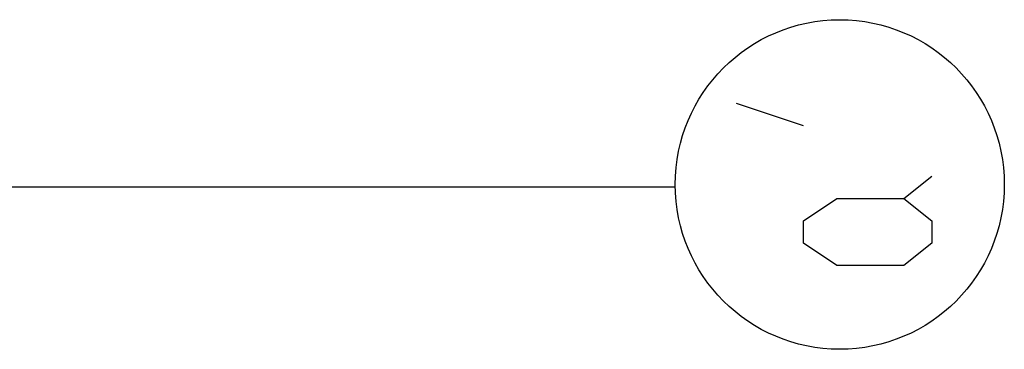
# Model space of a CAD drawing. Header units: millimetres. Extents: x 46 to 491, y -41 to 547.
# Tile 42 of 140: x 157.18 to 164.65, y 52.1 to 54.6. Entities that reach past the tile are written whole.
import ezdxf

# ---------------------------------------------------------------- set-up
doc = ezdxf.new("R2010")
doc.units = ezdxf.units.MM
doc.header["$LTSCALE"] = 10
doc.layers.add('xref', color=252, linetype='Continuous')

# ---------------------------------------------------------------- blocks, each defined once
blk = doc.blocks.new('stacja')
at = {"color": 9, "lineweight": 25}
blk.add_lwpolyline([(110.109, 2.667), (110.109, 2.497666), (109.897334, 2.328333), (109.389334, 2.328333), (109.135334, 2.497666), (109.135334, 2.667), (109.389334, 2.836333), (109.897334, 2.836333)], close=True, dxfattribs=at)
blk.add_circle((109.4105, 2.942166), 1.248833, dxfattribs=at)
for points in [[(109.135334, 3.386666), (109.135334, 3.386666), (108.627334, 3.556), (108.627334, 3.556)], [(109.897334, 2.836333), (109.897334, 2.836333), (110.109, 3.005666), (110.109, 3.005666)], [(108.161667, 2.921), (108.161667, 2.921), (98.679, 2.921), (98.679, 2.921)]]:
    blk.add_open_spline(points, degree=3, dxfattribs=at)

msp = doc.modelspace()

# ---------------------------------------------------------------- block references
at = {"layer": 'xref'}
msp.add_blockref('stacja', (53.992334, 50.410128), dxfattribs=at)

doc.saveas('drawing.dxf')
